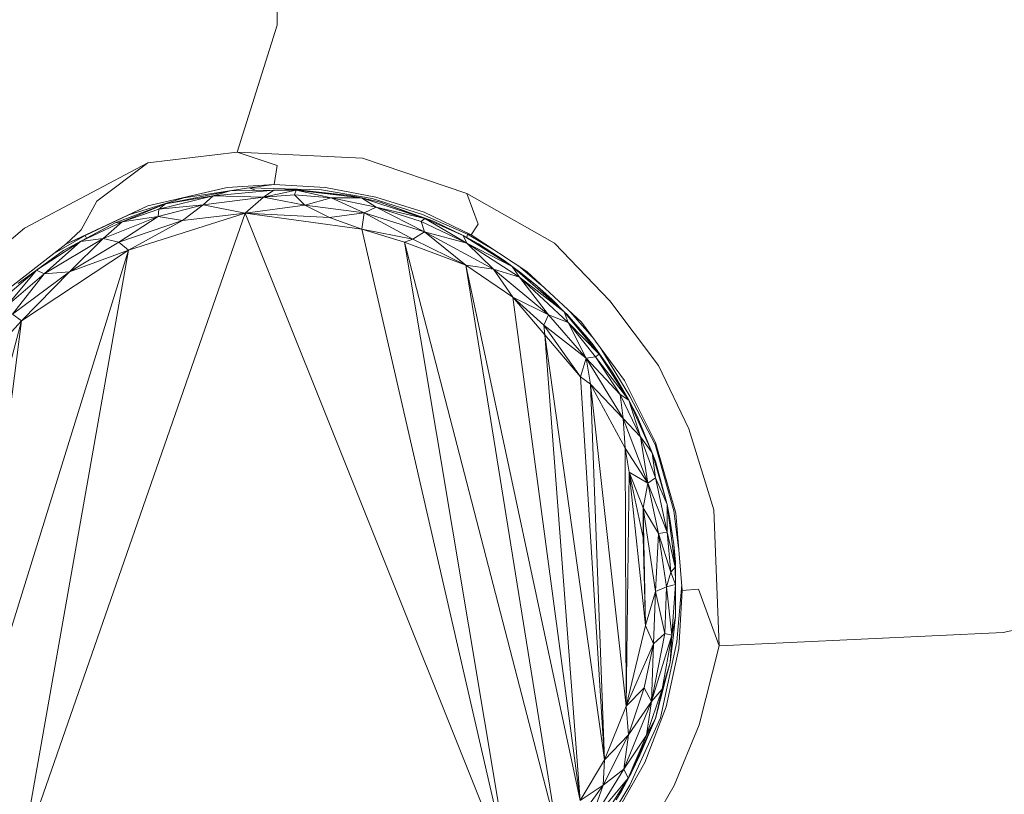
# Model space of a CAD drawing. Header units: millimetres. Extents: x -63554 to 200, y -19084 to 40052.
# Tile 118 of 120: x -50009 to -49911, y 35455 to 35532. Entities that reach past the tile are written whole.
import ezdxf

# ---------------------------------------------------------------- set-up
doc = ezdxf.new("R2010")
doc.units = ezdxf.units.MM
doc.header["$MEASUREMENT"] = 0
doc.layers.add('New_SA- santehnika', color=7, linetype='Continuous')
doc.layers.add('New_SA- santehnika_Pen_No__101', color=252, linetype='Continuous', lineweight=13)

# ---------------------------------------------------------------- blocks, each defined once
blk = doc.blocks.new('DURAVIT_234880-DuraSquare-sink(1)[276]_1', base_point=(-50100.303, 35768.561))
at = {"layer": 'New_SA- santehnika_Pen_No__101', "color": 252, "linetype": 'Continuous', "lineweight": 13}
for p, q in [((-49983.459, 35531.555), (-49983.451, 35542.947)), ((-49983.459, 35531.555), (-49983.451, 35542.947)), ((-49987.478, 35518.843), (-49983.459, 35531.555)), ((-49987.478, 35518.843), (-49983.459, 35531.555)), ((-49996.415, 35517.783), (-49987.478, 35518.843)), ((-49996.415, 35517.783), (-49987.478, 35518.843)), ((-49987.478, 35518.843), (-49983.476, 35517.515)), ((-49987.478, 35518.843), (-49974.942, 35518.232)), ((-49987.478, 35518.843), (-49983.476, 35517.515)), ((-49987.478, 35518.843), (-49974.942, 35518.232)), ((-50008.75, 35511.254), (-49996.415, 35517.783)), ((-50008.75, 35511.254), (-49996.415, 35517.783)), ((-50001.508, 35513.946), (-49996.415, 35517.783)), ((-50001.508, 35513.946), (-49996.415, 35517.783)), ((-49974.942, 35518.232), (-49964.481, 35514.715)), ((-49974.942, 35518.232), (-49964.481, 35514.715)), ((-49983.476, 35517.515), (-49983.758, 35515.609)), ((-49983.476, 35517.515), (-49983.758, 35515.609)), ((-49988.49, 35515.296), (-49996.404, 35513.488)), ((-49988.49, 35515.296), (-49996.404, 35513.488)), ((-49988.177, 35514.968), (-49994.631, 35513.673)), ((-49988.177, 35514.968), (-49994.631, 35513.673)), ((-49986.281, 35515.265), (-49992.814, 35514.27)), ((-49986.281, 35515.265), (-49992.814, 35514.27)), ((-49983.805, 35515.048), (-49989.864, 35514.472)), ((-49983.805, 35515.048), (-49989.864, 35514.472)), ((-49988.177, 35514.968), (-49989.864, 35514.472)), ((-49988.177, 35514.968), (-49989.864, 35514.472)), ((-49983.758, 35515.609), (-49988.49, 35515.296)), ((-49983.758, 35515.609), (-49988.49, 35515.296)), ((-49983.805, 35515.048), (-49988.177, 35514.968)), ((-49983.805, 35515.048), (-49988.177, 35514.968)), ((-49983.758, 35515.609), (-49986.281, 35515.265)), ((-49983.758, 35515.609), (-49986.281, 35515.265)), ((-49979.021, 35515.077), (-49986.281, 35515.265)), ((-49986.281, 35515.265), (-49985.587, 35515.021)), ((-49979.021, 35515.077), (-49986.281, 35515.265)), ((-49986.281, 35515.265), (-49985.587, 35515.021)), ((-49983.805, 35515.048), (-49984.846, 35514.343)), ((-49983.805, 35515.048), (-49984.846, 35514.343)), ((-49981.571, 35515.044), (-49984.846, 35514.343)), ((-49981.571, 35515.044), (-49984.846, 35514.343)), ((-49981.667, 35515.101), (-49983.805, 35515.048)), ((-49981.667, 35515.101), (-49983.805, 35515.048)), ((-49981.571, 35515.044), (-49983.805, 35515.048)), ((-49981.571, 35515.044), (-49983.805, 35515.048)), ((-49978.642, 35515.312), (-49983.758, 35515.609)), ((-49978.642, 35515.312), (-49983.758, 35515.609)), ((-49981.571, 35515.044), (-49981.73, 35514.59)), ((-49981.571, 35515.044), (-49981.73, 35514.59)), ((-49976.216, 35514.519), (-49981.667, 35515.101)), ((-49981.571, 35515.044), (-49981.667, 35515.101)), ((-49976.216, 35514.519), (-49981.667, 35515.101)), ((-49981.571, 35515.044), (-49981.667, 35515.101)), ((-49975.039, 35514.291), (-49981.571, 35515.044)), ((-49976.216, 35514.519), (-49981.571, 35515.044)), ((-49978.075, 35514.272), (-49981.571, 35515.044)), ((-49975.039, 35514.291), (-49981.571, 35515.044)), ((-49976.216, 35514.519), (-49981.571, 35515.044)), ((-49978.075, 35514.272), (-49981.571, 35515.044)), ((-49973.947, 35514.22), (-49979.021, 35515.077)), ((-49973.947, 35514.22), (-49979.021, 35515.077)), ((-49973.578, 35514.348), (-49978.642, 35515.312)), ((-49973.578, 35514.348), (-49978.642, 35515.312)), ((-49964.481, 35514.715), (-49955.719, 35509.726)), ((-49963.359, 35511.631), (-49964.481, 35514.715)), ((-49964.481, 35514.715), (-49955.719, 35509.726)), ((-49963.359, 35511.631), (-49964.481, 35514.715)), ((-50003.09, 35511.069), (-50001.508, 35513.946)), ((-50003.09, 35511.069), (-50001.508, 35513.946)), ((-49992.814, 35514.27), (-49998.33, 35512.578)), ((-49992.814, 35514.27), (-49998.33, 35512.578)), ((-49989.864, 35514.472), (-49995.307, 35513.136)), ((-49989.864, 35514.472), (-49995.307, 35513.136)), ((-49989.864, 35514.472), (-49994.631, 35513.673)), ((-49989.864, 35514.472), (-49994.631, 35513.673)), ((-49989.864, 35514.472), (-49990.861, 35513.592)), ((-49989.864, 35514.472), (-49990.861, 35513.592)), ((-49984.846, 35514.343), (-49990.861, 35513.592)), ((-49984.846, 35514.343), (-49990.861, 35513.592)), ((-49984.846, 35514.343), (-49989.864, 35514.472)), ((-49984.846, 35514.343), (-49989.864, 35514.472)), ((-49984.846, 35514.343), (-49986.659, 35512.745)), ((-49984.846, 35514.343), (-49986.659, 35512.745)), ((-49981.73, 35514.59), (-49984.846, 35514.343)), ((-49981.73, 35514.59), (-49984.846, 35514.343)), ((-49980.706, 35513.543), (-49984.846, 35514.343)), ((-49980.706, 35513.543), (-49984.846, 35514.343)), ((-49978.075, 35514.272), (-49981.73, 35514.59)), ((-49980.706, 35513.543), (-49981.73, 35514.59)), ((-49978.075, 35514.272), (-49981.73, 35514.59)), ((-49980.706, 35513.543), (-49981.73, 35514.59)), ((-49978.075, 35514.272), (-49980.706, 35513.543)), ((-49978.075, 35514.272), (-49980.706, 35513.543)), ((-49975.039, 35514.291), (-49978.075, 35514.272)), ((-49975.039, 35514.291), (-49978.075, 35514.272)), ((-49973.554, 35513.359), (-49978.075, 35514.272)), ((-49974.753, 35512.765), (-49978.075, 35514.272)), ((-49973.554, 35513.359), (-49978.075, 35514.272)), ((-49974.753, 35512.765), (-49978.075, 35514.272)), ((-49975.039, 35514.291), (-49976.216, 35514.519)), ((-49975.039, 35514.291), (-49976.216, 35514.519)), ((-49968.675, 35512.226), (-49975.039, 35514.291)), ((-49973.172, 35513.832), (-49975.039, 35514.291)), ((-49973.554, 35513.359), (-49975.039, 35514.291)), ((-49968.675, 35512.226), (-49975.039, 35514.291)), ((-49973.172, 35513.832), (-49975.039, 35514.291)), ((-49973.554, 35513.359), (-49975.039, 35514.291)), ((-49968.926, 35512.619), (-49973.947, 35514.22)), ((-49968.926, 35512.619), (-49973.947, 35514.22)), ((-49968.738, 35512.851), (-49973.578, 35514.348)), ((-49968.738, 35512.851), (-49973.578, 35514.348)), ((-49967.81, 35511.933), (-49973.172, 35513.832)), ((-49968.675, 35512.226), (-49973.172, 35513.832)), ((-49967.81, 35511.933), (-49973.172, 35513.832)), ((-49968.675, 35512.226), (-49973.172, 35513.832)), ((-49986.659, 35512.745), (-50009.095, 35448.248)), ((-49986.659, 35512.745), (-50009.095, 35448.248)), ((-49996.404, 35513.488), (-50004.632, 35509.655)), ((-49996.404, 35513.488), (-50004.632, 35509.655)), ((-50002.686, 35510.519), (-49996.404, 35513.488)), ((-50002.686, 35510.519), (-49996.404, 35513.488)), ((-49994.631, 35513.673), (-49999.695, 35511.777)), ((-49994.631, 35513.673), (-49999.695, 35511.777)), ((-49994.631, 35513.673), (-49998.987, 35511.88)), ((-49994.631, 35513.673), (-49998.987, 35511.88)), ((-49995.307, 35513.136), (-49998.987, 35511.88)), ((-49995.307, 35513.136), (-49998.987, 35511.88)), ((-49986.659, 35512.745), (-49998.352, 35509.045)), ((-49986.659, 35512.745), (-49998.352, 35509.045)), ((-49990.861, 35513.592), (-49995.38, 35512.419)), ((-49990.861, 35513.592), (-49995.38, 35512.419)), ((-49995.307, 35513.136), (-49995.38, 35512.419)), ((-49995.307, 35513.136), (-49995.38, 35512.419)), ((-49994.631, 35513.673), (-49995.307, 35513.136)), ((-49994.631, 35513.673), (-49995.307, 35513.136)), ((-49990.861, 35513.592), (-49995.307, 35513.136)), ((-49990.861, 35513.592), (-49995.307, 35513.136)), ((-49990.861, 35513.592), (-49992.96, 35512.01)), ((-49990.861, 35513.592), (-49992.96, 35512.01)), ((-49986.659, 35512.745), (-49992.96, 35512.01)), ((-49986.659, 35512.745), (-49992.96, 35512.01)), ((-49986.659, 35512.745), (-49990.861, 35513.592)), ((-49986.659, 35512.745), (-49990.861, 35513.592)), ((-49980.706, 35513.543), (-49986.659, 35512.745)), ((-49980.706, 35513.543), (-49986.659, 35512.745)), ((-49960.095, 35446.39), (-49986.659, 35512.745)), ((-49974.981, 35511.144), (-49986.659, 35512.745)), ((-49978.229, 35512.325), (-49986.659, 35512.745)), ((-49960.095, 35446.39), (-49986.659, 35512.745)), ((-49974.981, 35511.144), (-49986.659, 35512.745)), ((-49978.229, 35512.325), (-49986.659, 35512.745)), ((-49974.753, 35512.765), (-49980.706, 35513.543)), ((-49978.229, 35512.325), (-49980.706, 35513.543)), ((-49974.753, 35512.765), (-49980.706, 35513.543)), ((-49978.229, 35512.325), (-49980.706, 35513.543)), ((-49974.753, 35512.765), (-49978.229, 35512.325)), ((-49974.753, 35512.765), (-49978.229, 35512.325)), ((-49974.753, 35512.765), (-49974.981, 35511.144)), ((-49974.753, 35512.765), (-49974.981, 35511.144)), ((-49973.554, 35513.359), (-49974.753, 35512.765)), ((-49973.554, 35513.359), (-49974.753, 35512.765)), ((-49968.731, 35510.882), (-49974.753, 35512.765)), ((-49969.874, 35510.126), (-49974.753, 35512.765)), ((-49968.731, 35510.882), (-49974.753, 35512.765)), ((-49969.874, 35510.126), (-49974.753, 35512.765)), ((-49968.675, 35512.226), (-49973.554, 35513.359)), ((-49968.731, 35510.882), (-49973.554, 35513.359)), ((-49969.039, 35511.901), (-49973.554, 35513.359)), ((-49968.675, 35512.226), (-49973.554, 35513.359)), ((-49968.731, 35510.882), (-49973.554, 35513.359)), ((-49969.039, 35511.901), (-49973.554, 35513.359)), ((-49964.037, 35510.571), (-49968.738, 35512.851)), ((-49964.037, 35510.571), (-49968.738, 35512.851)), ((-49999.695, 35511.777), (-50004.842, 35509.02)), ((-49999.695, 35511.777), (-50004.842, 35509.02)), ((-49998.987, 35511.88), (-50003.142, 35509.907)), ((-49998.987, 35511.88), (-50003.142, 35509.907)), ((-49999.695, 35511.777), (-50003.142, 35509.907)), ((-49999.695, 35511.777), (-50003.142, 35509.907)), ((-49995.38, 35512.419), (-50000.897, 35510.216)), ((-49995.38, 35512.419), (-50000.897, 35510.216)), ((-49998.987, 35511.88), (-50000.897, 35510.216)), ((-49998.987, 35511.88), (-50000.897, 35510.216)), ((-49998.987, 35511.88), (-49999.695, 35511.777)), ((-49998.987, 35511.88), (-49999.695, 35511.777)), ((-49995.38, 35512.419), (-49999.328, 35509.854)), ((-49995.38, 35512.419), (-49999.328, 35509.854)), ((-49992.96, 35512.01), (-49999.328, 35509.854)), ((-49992.96, 35512.01), (-49999.328, 35509.854)), ((-49995.38, 35512.419), (-49998.987, 35511.88)), ((-49995.38, 35512.419), (-49998.987, 35511.88)), ((-49992.96, 35512.01), (-49998.352, 35509.045)), ((-49992.96, 35512.01), (-49998.352, 35509.045)), ((-49992.96, 35512.01), (-49995.38, 35512.419)), ((-49992.96, 35512.01), (-49995.38, 35512.419)), ((-49974.981, 35511.144), (-49978.229, 35512.325)), ((-49974.981, 35511.144), (-49978.229, 35512.325)), ((-49968.675, 35512.226), (-49969.039, 35511.901)), ((-49968.675, 35512.226), (-49969.039, 35511.901)), ((-49964.479, 35509.758), (-49969.039, 35511.901)), ((-49968.731, 35510.882), (-49969.039, 35511.901)), ((-49964.479, 35509.758), (-49969.039, 35511.901)), ((-49968.731, 35510.882), (-49969.039, 35511.901)), ((-49964.431, 35510.629), (-49968.926, 35512.619)), ((-49964.431, 35510.629), (-49968.926, 35512.619)), ((-49964.479, 35509.758), (-49968.675, 35512.226)), ((-49964.856, 35510.493), (-49968.675, 35512.226)), ((-49967.81, 35511.933), (-49968.675, 35512.226)), ((-49964.479, 35509.758), (-49968.675, 35512.226)), ((-49964.856, 35510.493), (-49968.675, 35512.226)), ((-49967.81, 35511.933), (-49968.675, 35512.226)), ((-49964.856, 35510.493), (-49967.81, 35511.933)), ((-49964.856, 35510.493), (-49967.81, 35511.933)), ((-50014.773, 35506.154), (-50008.75, 35511.254)), ((-50014.773, 35506.154), (-50008.75, 35511.254)), ((-50004.632, 35509.655), (-50003.09, 35511.069)), ((-50004.632, 35509.655), (-50003.09, 35511.069)), ((-49960.095, 35446.39), (-49974.981, 35511.144)), ((-49969.874, 35510.126), (-49974.981, 35511.144)), ((-49970.736, 35509.831), (-49974.981, 35511.144)), ((-49960.095, 35446.39), (-49974.981, 35511.144)), ((-49969.874, 35510.126), (-49974.981, 35511.144)), ((-49970.736, 35509.831), (-49974.981, 35511.144)), ((-49968.731, 35510.882), (-49969.874, 35510.126)), ((-49968.731, 35510.882), (-49969.874, 35510.126)), ((-49961.811, 35507.142), (-49968.731, 35510.882)), ((-49964.479, 35509.758), (-49968.731, 35510.882)), ((-49964.588, 35507.527), (-49968.731, 35510.882)), ((-49961.811, 35507.142), (-49968.731, 35510.882)), ((-49964.479, 35509.758), (-49968.731, 35510.882)), ((-49964.588, 35507.527), (-49968.731, 35510.882)), ((-49964.037, 35510.571), (-49963.359, 35511.631)), ((-49964.037, 35510.571), (-49963.359, 35511.631)), ((-50003.142, 35509.907), (-50007.571, 35507.037)), ((-50003.142, 35509.907), (-50007.571, 35507.037)), ((-50000.897, 35510.216), (-50006.784, 35506.679)), ((-50000.897, 35510.216), (-50006.784, 35506.679)), ((-50003.142, 35509.907), (-50006.784, 35506.679)), ((-50003.142, 35509.907), (-50006.784, 35506.679)), ((-50002.686, 35510.519), (-50005.982, 35508.603)), ((-50002.686, 35510.519), (-50005.982, 35508.603)), ((-50003.142, 35509.907), (-50004.842, 35509.02)), ((-50003.142, 35509.907), (-50004.842, 35509.02)), ((-50004.632, 35509.655), (-50002.686, 35510.519)), ((-50004.632, 35509.655), (-50002.686, 35510.519)), ((-50000.897, 35510.216), (-50004.257, 35506.877)), ((-50000.897, 35510.216), (-50004.257, 35506.877)), ((-49999.328, 35509.854), (-50004.257, 35506.877)), ((-49999.328, 35509.854), (-50004.257, 35506.877)), ((-50000.897, 35510.216), (-50003.142, 35509.907)), ((-50000.897, 35510.216), (-50003.142, 35509.907)), ((-50002.686, 35510.519), (-50002.568, 35510.238)), ((-50002.686, 35510.519), (-50002.568, 35510.238)), ((-49999.328, 35509.854), (-50000.897, 35510.216)), ((-49999.328, 35509.854), (-50000.897, 35510.216)), ((-49998.352, 35509.045), (-49999.328, 35509.854)), ((-49998.352, 35509.045), (-49999.328, 35509.854)), ((-49969.874, 35510.126), (-49970.736, 35509.831)), ((-49969.874, 35510.126), (-49970.736, 35509.831)), ((-49955.465, 35450.971), (-49970.736, 35509.831)), ((-49960.095, 35446.39), (-49970.736, 35509.831)), ((-49964.588, 35507.527), (-49970.736, 35509.831)), ((-49955.465, 35450.971), (-49970.736, 35509.831)), ((-49960.095, 35446.39), (-49970.736, 35509.831)), ((-49964.588, 35507.527), (-49970.736, 35509.831)), ((-49964.588, 35507.527), (-49969.874, 35510.126)), ((-49964.588, 35507.527), (-49969.874, 35510.126)), ((-49959.958, 35507.414), (-49964.856, 35510.493)), ((-49963.323, 35509.662), (-49964.856, 35510.493)), ((-49964.479, 35509.758), (-49964.856, 35510.493)), ((-49959.958, 35507.414), (-49964.856, 35510.493)), ((-49963.323, 35509.662), (-49964.856, 35510.493)), ((-49964.479, 35509.758), (-49964.856, 35510.493)), ((-49964.485, 35510.292), (-49964.431, 35510.629)), ((-49964.485, 35510.292), (-49964.431, 35510.629)), ((-49964.037, 35510.571), (-49964.431, 35510.629)), ((-49961.608, 35508.97), (-49964.431, 35510.629)), ((-49964.037, 35510.571), (-49964.431, 35510.629)), ((-49961.608, 35508.97), (-49964.431, 35510.629)), ((-49958.475, 35506.904), (-49964.037, 35510.571)), ((-49958.475, 35506.904), (-49964.037, 35510.571)), ((-49998.352, 35509.045), (-50015.024, 35455.367)), ((-49998.352, 35509.045), (-50015.024, 35455.367)), ((-50004.632, 35509.655), (-50012.059, 35503.867)), ((-50004.632, 35509.655), (-50012.059, 35503.867)), ((-49998.352, 35509.045), (-50009.095, 35448.248)), ((-49998.352, 35509.045), (-50009.095, 35448.248)), ((-49998.352, 35509.045), (-50009.072, 35501.962)), ((-49998.352, 35509.045), (-50009.072, 35501.962)), ((-50004.842, 35509.02), (-50007.571, 35507.037)), ((-50004.842, 35509.02), (-50007.571, 35507.037)), ((-49998.352, 35509.045), (-50004.257, 35506.877)), ((-49998.352, 35509.045), (-50004.257, 35506.877)), ((-49959.194, 35506.323), (-49964.479, 35509.758)), ((-49959.958, 35507.414), (-49964.479, 35509.758)), ((-49961.811, 35507.142), (-49964.479, 35509.758)), ((-49959.194, 35506.323), (-49964.479, 35509.758)), ((-49959.958, 35507.414), (-49964.479, 35509.758)), ((-49961.811, 35507.142), (-49964.479, 35509.758)), ((-49959.958, 35507.414), (-49963.323, 35509.662)), ((-49960.734, 35507.997), (-49963.323, 35509.662)), ((-49959.958, 35507.414), (-49963.323, 35509.662)), ((-49960.734, 35507.997), (-49963.323, 35509.662)), ((-49955.719, 35509.726), (-49950.183, 35503.963)), ((-49955.719, 35509.726), (-49950.183, 35503.963)), ((-49959.078, 35506.786), (-49960.734, 35507.997)), ((-49959.958, 35507.414), (-49960.734, 35507.997)), ((-49959.078, 35506.786), (-49960.734, 35507.997)), ((-49959.958, 35507.414), (-49960.734, 35507.997)), ((-50007.571, 35507.037), (-50011.088, 35504.045)), ((-50007.571, 35507.037), (-50011.088, 35504.045)), ((-50007.571, 35507.037), (-50010.522, 35503.479)), ((-50007.571, 35507.037), (-50010.522, 35503.479)), ((-50004.257, 35506.877), (-50009.975, 35502.625)), ((-50004.257, 35506.877), (-50009.975, 35502.625)), ((-50007.571, 35507.037), (-50009.389, 35505.706)), ((-50007.571, 35507.037), (-50009.389, 35505.706)), ((-50004.257, 35506.877), (-50009.072, 35501.962)), ((-50004.257, 35506.877), (-50009.072, 35501.962)), ((-50006.784, 35506.679), (-50007.571, 35507.037)), ((-50006.784, 35506.679), (-50007.571, 35507.037)), ((-50004.257, 35506.877), (-50006.784, 35506.679)), ((-50004.257, 35506.877), (-50006.784, 35506.679)), ((-49953.128, 35453.96), (-49964.588, 35507.527)), ((-49955.465, 35450.971), (-49964.588, 35507.527)), ((-49959.871, 35504.329), (-49964.588, 35507.527)), ((-49961.811, 35507.142), (-49964.588, 35507.527)), ((-49953.128, 35453.96), (-49964.588, 35507.527)), ((-49955.465, 35450.971), (-49964.588, 35507.527)), ((-49959.871, 35504.329), (-49964.588, 35507.527)), ((-49961.811, 35507.142), (-49964.588, 35507.527)), ((-49956.306, 35502.559), (-49961.811, 35507.142)), ((-49959.194, 35506.323), (-49961.811, 35507.142)), ((-49959.871, 35504.329), (-49961.811, 35507.142)), ((-49956.306, 35502.559), (-49961.811, 35507.142)), ((-49959.194, 35506.323), (-49961.811, 35507.142)), ((-49959.871, 35504.329), (-49961.811, 35507.142)), ((-49954.728, 35502.877), (-49959.958, 35507.414)), ((-49957.469, 35505.476), (-49959.958, 35507.414)), ((-49959.078, 35506.786), (-49959.958, 35507.414)), ((-49959.194, 35506.323), (-49959.958, 35507.414)), ((-49954.728, 35502.877), (-49959.958, 35507.414)), ((-49957.469, 35505.476), (-49959.958, 35507.414)), ((-49959.078, 35506.786), (-49959.958, 35507.414)), ((-49959.194, 35506.323), (-49959.958, 35507.414)), ((-49957.061, 35505.588), (-49959.317, 35507.46)), ((-49957.061, 35505.588), (-49959.317, 35507.46)), ((-49958.475, 35506.904), (-49953.018, 35501.822)), ((-49958.475, 35506.904), (-49953.018, 35501.822)), ((-50006.784, 35506.679), (-50010.522, 35503.479)), ((-50006.784, 35506.679), (-50010.522, 35503.479)), ((-50006.784, 35506.679), (-50009.975, 35502.625)), ((-50006.784, 35506.679), (-50009.975, 35502.625)), ((-49954.353, 35501.789), (-49959.194, 35506.323)), ((-49954.728, 35502.877), (-49959.194, 35506.323)), ((-49956.306, 35502.559), (-49959.194, 35506.323)), ((-49954.353, 35501.789), (-49959.194, 35506.323)), ((-49954.728, 35502.877), (-49959.194, 35506.323)), ((-49956.306, 35502.559), (-49959.194, 35506.323)), ((-49957.469, 35505.476), (-49959.078, 35506.786)), ((-49957.469, 35505.476), (-49959.078, 35506.786)), ((-49954.728, 35502.877), (-49957.469, 35505.476)), ((-49955.939, 35504.091), (-49957.469, 35505.476)), ((-49954.728, 35502.877), (-49957.469, 35505.476)), ((-49955.939, 35504.091), (-49957.469, 35505.476)), ((-49953.128, 35453.96), (-49959.871, 35504.329)), ((-49956.306, 35502.559), (-49959.871, 35504.329)), ((-49956.68, 35500.558), (-49959.871, 35504.329)), ((-49956.77, 35501.532), (-49959.871, 35504.329)), ((-49953.128, 35453.96), (-49959.871, 35504.329)), ((-49956.306, 35502.559), (-49959.871, 35504.329)), ((-49956.68, 35500.558), (-49959.871, 35504.329)), ((-49956.77, 35501.532), (-49959.871, 35504.329)), ((-49954.728, 35502.877), (-49955.939, 35504.091)), ((-49954.728, 35502.877), (-49955.939, 35504.091)), ((-49950.183, 35503.963), (-49945.307, 35497.497)), ((-49950.183, 35503.963), (-49945.307, 35497.497)), ((-49951.24, 35498.622), (-49954.728, 35502.877)), ((-49951.822, 35499.579), (-49954.728, 35502.877)), ((-49952.441, 35500.306), (-49954.728, 35502.877)), ((-49953.797, 35501.859), (-49954.728, 35502.877)), ((-49954.353, 35501.789), (-49954.728, 35502.877)), ((-49954.449, 35502.601), (-49954.728, 35502.877)), ((-49951.24, 35498.622), (-49954.728, 35502.877)), ((-49951.822, 35499.579), (-49954.728, 35502.877)), ((-49952.441, 35500.306), (-49954.728, 35502.877)), ((-49953.797, 35501.859), (-49954.728, 35502.877)), ((-49954.353, 35501.789), (-49954.728, 35502.877)), ((-49954.449, 35502.601), (-49954.728, 35502.877)), ((-49951.942, 35500.374), (-49954.142, 35502.869)), ((-49951.942, 35500.374), (-49954.142, 35502.869)), ((-50009.072, 35501.962), (-50019.081, 35464.139)), ((-50009.072, 35501.962), (-50019.081, 35464.139)), ((-50009.072, 35501.962), (-50015.024, 35455.367)), ((-50009.072, 35501.962), (-50015.024, 35455.367)), ((-50009.072, 35501.962), (-50014.127, 35496.428)), ((-50009.072, 35501.962), (-50014.127, 35496.428)), ((-50009.072, 35501.962), (-50009.975, 35502.625)), ((-50009.072, 35501.962), (-50009.975, 35502.625)), ((-49956.306, 35502.559), (-49956.77, 35501.532)), ((-49956.306, 35502.559), (-49956.77, 35501.532)), ((-49952.534, 35498.241), (-49956.306, 35502.559)), ((-49954.353, 35501.789), (-49956.306, 35502.559)), ((-49952.534, 35498.241), (-49956.306, 35502.559)), ((-49954.353, 35501.789), (-49956.306, 35502.559)), ((-49953.797, 35501.859), (-49954.449, 35502.601)), ((-49953.797, 35501.859), (-49954.449, 35502.601)), ((-49952.534, 35498.241), (-49956.77, 35501.532)), ((-49953.107, 35496.354), (-49956.77, 35501.532)), ((-49956.68, 35500.558), (-49956.77, 35501.532)), ((-49952.534, 35498.241), (-49956.77, 35501.532)), ((-49953.107, 35496.354), (-49956.77, 35501.532)), ((-49956.68, 35500.558), (-49956.77, 35501.532)), ((-49951.24, 35498.622), (-49954.353, 35501.789)), ((-49951.596, 35498.363), (-49954.353, 35501.789)), ((-49952.534, 35498.241), (-49954.353, 35501.789)), ((-49951.24, 35498.622), (-49954.353, 35501.789)), ((-49951.596, 35498.363), (-49954.353, 35501.789)), ((-49952.534, 35498.241), (-49954.353, 35501.789)), ((-49952.441, 35500.306), (-49953.797, 35501.859)), ((-49952.441, 35500.306), (-49953.797, 35501.859)), ((-49948.701, 35496.011), (-49953.018, 35501.822)), ((-49948.701, 35496.011), (-49953.018, 35501.822)), ((-49950.704, 35458.037), (-49956.68, 35500.558)), ((-49953.128, 35453.96), (-49956.68, 35500.558)), ((-49953.107, 35496.354), (-49956.68, 35500.558)), ((-49950.704, 35458.037), (-49956.68, 35500.558)), ((-49953.128, 35453.96), (-49956.68, 35500.558)), ((-49953.107, 35496.354), (-49956.68, 35500.558)), ((-49951.822, 35499.579), (-49952.441, 35500.306)), ((-49951.822, 35499.579), (-49952.441, 35500.306)), ((-49951.199, 35498.651), (-49951.822, 35499.579)), ((-49951.24, 35498.622), (-49951.822, 35499.579)), ((-49951.199, 35498.651), (-49951.822, 35499.579)), ((-49951.24, 35498.622), (-49951.822, 35499.579)), ((-49948.15, 35494.421), (-49951.075, 35499.207)), ((-49948.15, 35494.421), (-49951.075, 35499.207)), ((-49952.534, 35498.241), (-49953.107, 35496.354)), ((-49952.534, 35498.241), (-49953.107, 35496.354)), ((-49951.596, 35498.363), (-49952.534, 35498.241)), ((-49951.596, 35498.363), (-49952.534, 35498.241)), ((-49948.839, 35492.194), (-49952.534, 35498.241)), ((-49949.14, 35494.589), (-49952.534, 35498.241)), ((-49952.091, 35495.637), (-49952.534, 35498.241)), ((-49948.839, 35492.194), (-49952.534, 35498.241)), ((-49949.14, 35494.589), (-49952.534, 35498.241)), ((-49952.091, 35495.637), (-49952.534, 35498.241)), ((-49951.24, 35498.622), (-49951.596, 35498.363)), ((-49951.24, 35498.622), (-49951.596, 35498.363)), ((-49948.266, 35494.045), (-49951.596, 35498.363)), ((-49949.14, 35494.589), (-49951.596, 35498.363)), ((-49948.266, 35494.045), (-49951.596, 35498.363)), ((-49949.14, 35494.589), (-49951.596, 35498.363)), ((-49951.199, 35498.651), (-49951.24, 35498.622)), ((-49951.199, 35498.651), (-49951.24, 35498.622)), ((-49948.266, 35494.045), (-49951.24, 35498.622)), ((-49950.014, 35496.972), (-49951.24, 35498.622)), ((-49948.266, 35494.045), (-49951.24, 35498.622)), ((-49950.014, 35496.972), (-49951.24, 35498.622)), ((-49950.014, 35496.972), (-49951.199, 35498.651)), ((-49950.014, 35496.972), (-49951.199, 35498.651)), ((-49948.266, 35494.045), (-49950.014, 35496.972)), ((-49949.472, 35496.099), (-49950.014, 35496.972)), ((-49948.266, 35494.045), (-49950.014, 35496.972)), ((-49949.472, 35496.099), (-49950.014, 35496.972)), ((-49945.307, 35497.497), (-49942.246, 35491.154)), ((-49945.307, 35497.497), (-49942.246, 35491.154)), ((-49950.704, 35458.037), (-49953.107, 35496.354)), ((-49952.091, 35495.637), (-49953.107, 35496.354)), ((-49950.704, 35458.037), (-49953.107, 35496.354)), ((-49952.091, 35495.637), (-49953.107, 35496.354)), ((-49948.266, 35494.045), (-49949.472, 35496.099)), ((-49948.266, 35494.045), (-49949.472, 35496.099)), ((-49945.597, 35489.807), (-49948.701, 35496.011)), ((-49945.597, 35489.807), (-49948.701, 35496.011)), ((-49948.546, 35463.422), (-49952.091, 35495.637)), ((-49948.624, 35489.22), (-49952.091, 35495.637)), ((-49948.839, 35492.194), (-49952.091, 35495.637)), ((-49950.704, 35458.037), (-49952.091, 35495.637)), ((-49948.546, 35463.422), (-49952.091, 35495.637)), ((-49948.624, 35489.22), (-49952.091, 35495.637)), ((-49948.839, 35492.194), (-49952.091, 35495.637)), ((-49950.704, 35458.037), (-49952.091, 35495.637)), ((-49947.084, 35490.358), (-49949.14, 35494.589)), ((-49948.266, 35494.045), (-49949.14, 35494.589)), ((-49948.839, 35492.194), (-49949.14, 35494.589)), ((-49947.084, 35490.358), (-49949.14, 35494.589)), ((-49948.266, 35494.045), (-49949.14, 35494.589)), ((-49948.839, 35492.194), (-49949.14, 35494.589)), ((-49945.934, 35488.765), (-49948.266, 35494.045)), ((-49947.084, 35490.358), (-49948.266, 35494.045)), ((-49947.459, 35492.507), (-49948.266, 35494.045)), ((-49945.934, 35488.765), (-49948.266, 35494.045)), ((-49947.084, 35490.358), (-49948.266, 35494.045)), ((-49947.459, 35492.507), (-49948.266, 35494.045)), ((-49945.615, 35489.578), (-49948.15, 35494.421)), ((-49945.615, 35489.578), (-49948.15, 35494.421)), ((-49946.353, 35485.723), (-49948.839, 35492.194)), ((-49947.084, 35490.358), (-49948.839, 35492.194)), ((-49948.624, 35489.22), (-49948.839, 35492.194)), ((-49946.353, 35485.723), (-49948.839, 35492.194)), ((-49947.084, 35490.358), (-49948.839, 35492.194)), ((-49948.624, 35489.22), (-49948.839, 35492.194)), ((-49945.934, 35488.765), (-49947.459, 35492.507)), ((-49947.089, 35491.632), (-49947.459, 35492.507)), ((-49945.934, 35488.765), (-49947.459, 35492.507)), ((-49947.089, 35491.632), (-49947.459, 35492.507)), ((-49945.589, 35487.942), (-49947.089, 35491.632)), ((-49945.934, 35488.765), (-49947.089, 35491.632)), ((-49945.589, 35487.942), (-49947.089, 35491.632)), ((-49945.934, 35488.765), (-49947.089, 35491.632)), ((-49942.246, 35491.154), (-49939.767, 35483.051)), ((-49942.246, 35491.154), (-49939.767, 35483.051)), ((-49945.609, 35486.251), (-49947.084, 35490.358)), ((-49945.934, 35488.765), (-49947.084, 35490.358)), ((-49946.353, 35485.723), (-49947.084, 35490.358)), ((-49945.609, 35486.251), (-49947.084, 35490.358)), ((-49945.934, 35488.765), (-49947.084, 35490.358)), ((-49946.353, 35485.723), (-49947.084, 35490.358)), ((-49946.353, 35485.723), (-49948.624, 35489.22)), ((-49948.229, 35486.841), (-49948.624, 35489.22)), ((-49948.546, 35463.422), (-49948.624, 35489.22)), ((-49946.353, 35485.723), (-49948.624, 35489.22)), ((-49948.229, 35486.841), (-49948.624, 35489.22)), ((-49948.546, 35463.422), (-49948.624, 35489.22)), ((-49943.746, 35482.966), (-49945.615, 35489.578)), ((-49943.746, 35482.966), (-49945.615, 35489.578)), ((-49943.572, 35482.72), (-49945.597, 35489.807)), ((-49943.572, 35482.72), (-49945.597, 35489.807)), ((-49944.415, 35483.596), (-49945.934, 35488.765)), ((-49945.589, 35487.942), (-49945.934, 35488.765)), ((-49945.609, 35486.251), (-49945.934, 35488.765)), ((-49944.415, 35483.596), (-49945.934, 35488.765)), ((-49945.589, 35487.942), (-49945.934, 35488.765)), ((-49945.609, 35486.251), (-49945.934, 35488.765)), ((-49944.415, 35483.596), (-49945.589, 35487.942)), ((-49944.415, 35483.596), (-49945.589, 35487.942)), ((-49948.229, 35486.841), (-49948.546, 35463.422)), ((-49948.229, 35486.841), (-49948.546, 35463.422)), ((-49946.353, 35485.723), (-49948.229, 35486.841)), ((-49946.61, 35471.47), (-49948.229, 35486.841)), ((-49946.838, 35480.278), (-49948.229, 35486.841)), ((-49946.847, 35483.258), (-49948.229, 35486.841)), ((-49946.353, 35485.723), (-49948.229, 35486.841)), ((-49946.61, 35471.47), (-49948.229, 35486.841)), ((-49946.838, 35480.278), (-49948.229, 35486.841)), ((-49946.847, 35483.258), (-49948.229, 35486.841)), ((-49945.609, 35486.251), (-49946.353, 35485.723)), ((-49945.609, 35486.251), (-49946.353, 35485.723)), ((-49944.415, 35483.596), (-49945.609, 35486.251)), ((-49944.424, 35480.836), (-49945.609, 35486.251)), ((-49944.415, 35483.596), (-49945.609, 35486.251)), ((-49944.424, 35480.836), (-49945.609, 35486.251)), ((-49946.353, 35485.723), (-49946.847, 35483.258)), ((-49946.353, 35485.723), (-49946.847, 35483.258)), ((-49944.424, 35480.836), (-49946.353, 35485.723)), ((-49945.293, 35480.689), (-49946.353, 35485.723)), ((-49944.424, 35480.836), (-49946.353, 35485.723)), ((-49945.293, 35480.689), (-49946.353, 35485.723)), ((-49945.293, 35480.689), (-49946.847, 35483.258)), ((-49945.58, 35474.882), (-49946.847, 35483.258)), ((-49946.61, 35471.47), (-49946.847, 35483.258)), ((-49946.838, 35480.278), (-49946.847, 35483.258)), ((-49945.293, 35480.689), (-49946.847, 35483.258)), ((-49945.58, 35474.882), (-49946.847, 35483.258)), ((-49946.61, 35471.47), (-49946.847, 35483.258)), ((-49946.838, 35480.278), (-49946.847, 35483.258)), ((-49944.415, 35483.596), (-49944.424, 35480.836)), ((-49944.415, 35483.596), (-49944.424, 35480.836)), ((-49943.632, 35477.33), (-49944.415, 35483.596)), ((-49943.776, 35479.587), (-49944.415, 35483.596)), ((-49944.181, 35482.342), (-49944.415, 35483.596)), ((-49943.632, 35477.33), (-49944.415, 35483.596)), ((-49943.776, 35479.587), (-49944.415, 35483.596)), ((-49944.181, 35482.342), (-49944.415, 35483.596)), ((-49943.776, 35479.587), (-49944.181, 35482.342)), ((-49943.776, 35479.587), (-49944.181, 35482.342)), ((-49943.279, 35479.208), (-49943.746, 35482.966)), ((-49943.279, 35479.208), (-49943.746, 35482.966)), ((-49943.572, 35482.72), (-49942.927, 35474.991)), ((-49943.572, 35482.72), (-49942.927, 35474.991)), ((-49939.767, 35483.051), (-49939.208, 35469.453)), ((-49939.767, 35483.051), (-49939.208, 35469.453)), ((-49946.61, 35471.47), (-49946.838, 35480.278)), ((-49946.61, 35471.47), (-49946.838, 35480.278)), ((-49945.293, 35480.689), (-49945.58, 35474.882)), ((-49945.293, 35480.689), (-49945.58, 35474.882)), ((-49944.424, 35480.836), (-49945.293, 35480.689)), ((-49944.424, 35480.836), (-49945.293, 35480.689)), ((-49944.072, 35476.822), (-49945.293, 35480.689)), ((-49944.496, 35475.345), (-49945.293, 35480.689)), ((-49944.072, 35476.822), (-49945.293, 35480.689)), ((-49944.496, 35475.345), (-49945.293, 35480.689)), ((-49943.632, 35477.33), (-49944.424, 35480.836)), ((-49944.072, 35476.822), (-49944.424, 35480.836)), ((-49943.632, 35477.33), (-49944.424, 35480.836)), ((-49944.072, 35476.822), (-49944.424, 35480.836)), ((-49943.603, 35477.832), (-49943.776, 35479.587)), ((-49943.632, 35477.33), (-49943.776, 35479.587)), ((-49943.603, 35477.832), (-49943.776, 35479.587)), ((-49943.632, 35477.33), (-49943.776, 35479.587)), ((-49943.632, 35477.33), (-49944.072, 35476.822)), ((-49943.632, 35477.33), (-49944.072, 35476.822)), ((-49943.603, 35477.832), (-49943.632, 35477.33)), ((-49943.603, 35477.832), (-49943.632, 35477.33)), ((-49943.587, 35475.586), (-49943.632, 35477.33)), ((-49943.587, 35475.586), (-49943.632, 35477.33)), ((-49943.587, 35475.586), (-49943.603, 35477.832)), ((-49943.587, 35475.586), (-49943.603, 35477.832)), ((-49944.072, 35476.822), (-49944.496, 35475.345)), ((-49944.072, 35476.822), (-49944.496, 35475.345)), ((-49943.587, 35475.586), (-49944.072, 35476.822)), ((-49943.587, 35475.586), (-49944.072, 35476.822)), ((-49944.496, 35475.345), (-49945.58, 35474.882)), ((-49944.496, 35475.345), (-49945.58, 35474.882)), ((-49944.496, 35475.345), (-49944.674, 35470.691)), ((-49944.496, 35475.345), (-49944.674, 35470.691)), ((-49943.587, 35475.586), (-49944.496, 35475.345)), ((-49943.587, 35475.586), (-49944.496, 35475.345)), ((-49943.946, 35470.518), (-49944.496, 35475.345)), ((-49943.946, 35470.518), (-49944.496, 35475.345)), ((-49943.587, 35475.586), (-49943.946, 35470.518)), ((-49943.587, 35475.586), (-49943.946, 35470.518)), ((-49943.587, 35475.586), (-49943.598, 35472.374)), ((-49943.587, 35475.586), (-49943.598, 35472.374)), ((-49943.474, 35469.854), (-49942.977, 35475.588)), ((-49943.474, 35469.854), (-49942.977, 35475.588)), ((-49945.58, 35474.882), (-49946.61, 35471.47)), ((-49945.58, 35474.882), (-49946.61, 35471.47)), ((-49945.58, 35474.882), (-49945.789, 35469.655)), ((-49945.58, 35474.882), (-49945.789, 35469.655)), ((-49944.674, 35470.691), (-49945.58, 35474.882)), ((-49944.674, 35470.691), (-49945.58, 35474.882)), ((-49943.246, 35469.178), (-49942.927, 35474.991)), ((-49943.246, 35469.178), (-49942.927, 35474.991)), ((-49942.927, 35474.991), (-49941.276, 35475.113)), ((-49942.927, 35474.991), (-49941.276, 35475.113)), ((-49941.276, 35475.113), (-49939.208, 35469.453)), ((-49941.276, 35475.113), (-49939.208, 35469.453)), ((-49910.788, 35470.794), (-49891.486, 35474.947)), ((-49910.788, 35470.794), (-49891.486, 35474.947)), ((-49943.598, 35472.374), (-49943.946, 35470.518)), ((-49943.598, 35472.374), (-49943.946, 35470.518)), ((-49943.598, 35472.374), (-49943.805, 35470.551)), ((-49943.598, 35472.374), (-49943.805, 35470.551)), ((-49946.61, 35471.47), (-49948.546, 35463.422)), ((-49946.61, 35471.47), (-49948.546, 35463.422)), ((-49945.789, 35469.655), (-49946.61, 35471.47)), ((-49945.789, 35469.655), (-49946.61, 35471.47)), ((-49944.674, 35470.691), (-49946.007, 35463.882)), ((-49944.674, 35470.691), (-49946.007, 35463.882)), ((-49943.946, 35470.518), (-49946.007, 35463.882)), ((-49943.946, 35470.518), (-49946.007, 35463.882)), ((-49944.674, 35470.691), (-49945.789, 35469.655)), ((-49944.674, 35470.691), (-49945.789, 35469.655)), ((-49943.946, 35470.518), (-49944.939, 35465.106)), ((-49943.946, 35470.518), (-49944.939, 35465.106)), ((-49943.946, 35470.518), (-49944.674, 35470.691)), ((-49943.946, 35470.518), (-49944.674, 35470.691)), ((-49943.805, 35470.551), (-49944.136, 35467.779)), ((-49943.805, 35470.551), (-49944.136, 35467.779)), ((-49943.946, 35470.518), (-49944.136, 35467.779)), ((-49943.946, 35470.518), (-49944.136, 35467.779)), ((-49943.805, 35470.551), (-49943.946, 35470.518)), ((-49943.805, 35470.551), (-49943.946, 35470.518)), ((-49939.208, 35469.453), (-49910.788, 35470.794)), ((-49939.208, 35469.453), (-49910.788, 35470.794)), ((-49945.789, 35469.655), (-49948.546, 35463.422)), ((-49945.789, 35469.655), (-49948.546, 35463.422)), ((-49945.789, 35469.655), (-49946.733, 35465.238)), ((-49945.789, 35469.655), (-49946.733, 35465.238)), ((-49945.789, 35469.655), (-49946.007, 35463.882)), ((-49945.789, 35469.655), (-49946.007, 35463.882)), ((-49945.104, 35462.248), (-49943.474, 35469.854)), ((-49945.104, 35462.248), (-49943.474, 35469.854)), ((-49939.208, 35469.453), (-49941.219, 35461.558)), ((-49939.208, 35469.453), (-49941.219, 35461.558)), ((-49944.54, 35463.352), (-49943.246, 35469.178)), ((-49944.54, 35463.352), (-49943.246, 35469.178)), ((-49944.136, 35467.779), (-49944.939, 35465.106)), ((-49944.136, 35467.779), (-49944.939, 35465.106)), ((-49944.136, 35467.779), (-49944.616, 35465.92)), ((-49944.136, 35467.779), (-49944.616, 35465.92)), ((-49944.616, 35465.92), (-49945.583, 35462.16)), ((-49944.616, 35465.92), (-49945.583, 35462.16)), ((-49944.616, 35465.92), (-49944.939, 35465.106)), ((-49944.616, 35465.92), (-49944.939, 35465.106)), ((-49946.733, 35465.238), (-49948.546, 35463.422)), ((-49946.733, 35465.238), (-49948.546, 35463.422)), ((-49946.733, 35465.238), (-49948.299, 35460.535)), ((-49946.733, 35465.238), (-49948.299, 35460.535)), ((-49946.007, 35463.882), (-49946.733, 35465.238)), ((-49946.007, 35463.882), (-49946.733, 35465.238)), ((-49944.939, 35465.106), (-49946.499, 35460.509)), ((-49944.939, 35465.106), (-49946.499, 35460.509)), ((-49944.939, 35465.106), (-49946.007, 35463.882)), ((-49944.939, 35465.106), (-49946.007, 35463.882)), ((-49944.939, 35465.106), (-49945.583, 35462.16)), ((-49944.939, 35465.106), (-49945.583, 35462.16)), ((-49946.007, 35463.882), (-49948.774, 35457.101)), ((-49946.007, 35463.882), (-49948.774, 35457.101)), ((-49946.007, 35463.882), (-49948.299, 35460.535)), ((-49946.007, 35463.882), (-49948.299, 35460.535)), ((-49946.007, 35463.882), (-49946.499, 35460.509)), ((-49946.007, 35463.882), (-49946.499, 35460.509)), ((-49948.546, 35463.422), (-49950.704, 35458.037)), ((-49948.546, 35463.422), (-49950.704, 35458.037)), ((-49948.299, 35460.535), (-49948.546, 35463.422)), ((-49948.299, 35460.535), (-49948.546, 35463.422)), ((-49946.656, 35457.767), (-49944.54, 35463.352)), ((-49946.656, 35457.767), (-49944.54, 35463.352)), ((-49945.583, 35462.16), (-49948.349, 35456.21)), ((-49945.583, 35462.16), (-49948.349, 35456.21)), ((-49948.169, 35455.505), (-49945.104, 35462.248)), ((-49948.169, 35455.505), (-49945.104, 35462.248)), ((-49945.583, 35462.16), (-49947.149, 35458.501)), ((-49945.583, 35462.16), (-49947.149, 35458.501)), ((-49945.583, 35462.16), (-49946.499, 35460.509)), ((-49945.583, 35462.16), (-49946.499, 35460.509)), ((-49941.219, 35461.558), (-49943.727, 35455.455)), ((-49941.219, 35461.558), (-49943.727, 35455.455)), ((-49948.299, 35460.535), (-49950.844, 35455.506)), ((-49948.299, 35460.535), (-49950.844, 35455.506)), ((-49948.299, 35460.535), (-49950.704, 35458.037)), ((-49948.299, 35460.535), (-49950.704, 35458.037)), ((-49948.299, 35460.535), (-49948.774, 35457.101)), ((-49948.299, 35460.535), (-49948.774, 35457.101)), ((-49946.499, 35460.509), (-49948.774, 35457.101)), ((-49946.499, 35460.509), (-49948.774, 35457.101)), ((-49946.499, 35460.509), (-49948.349, 35456.21)), ((-49946.499, 35460.509), (-49948.349, 35456.21)), ((-49950.704, 35458.037), (-49953.128, 35453.96)), ((-49950.704, 35458.037), (-49953.128, 35453.96)), ((-49950.704, 35458.037), (-49950.844, 35455.506)), ((-49950.704, 35458.037), (-49950.844, 35455.506)), ((-49949.648, 35452.533), (-49946.656, 35457.767)), ((-49949.648, 35452.533), (-49946.656, 35457.767)), ((-49947.149, 35458.501), (-49948.349, 35456.21)), ((-49947.149, 35458.501), (-49948.349, 35456.21)), ((-49947.587, 35457.594), (-49948.349, 35456.21)), ((-49947.587, 35457.594), (-49948.349, 35456.21)), ((-49947.587, 35457.594), (-49948.039, 35456.693)), ((-49947.587, 35457.594), (-49948.039, 35456.693)), ((-49947.149, 35458.501), (-49947.587, 35457.594)), ((-49947.149, 35458.501), (-49947.587, 35457.594)), ((-49948.774, 35457.101), (-49952.261, 35451.483)), ((-49948.774, 35457.101), (-49952.261, 35451.483)), ((-49948.774, 35457.101), (-49950.844, 35455.506)), ((-49948.774, 35457.101), (-49950.844, 35455.506)), ((-49948.039, 35456.693), (-49949.013, 35454.913)), ((-49948.039, 35456.693), (-49949.013, 35454.913)), ((-49948.349, 35456.21), (-49948.774, 35457.101)), ((-49948.349, 35456.21), (-49948.774, 35457.101)), ((-49948.039, 35456.693), (-49948.349, 35456.21)), ((-49948.039, 35456.693), (-49948.349, 35456.21)), ((-49948.349, 35456.21), (-49952.261, 35451.483)), ((-49948.349, 35456.21), (-49952.261, 35451.483)), ((-49948.349, 35456.21), (-49950.841, 35452.264)), ((-49948.349, 35456.21), (-49950.841, 35452.264)), ((-49948.349, 35456.21), (-49949.546, 35454.042)), ((-49948.349, 35456.21), (-49949.546, 35454.042)), ((-49948.349, 35456.21), (-49949.013, 35454.913)), ((-49948.349, 35456.21), (-49949.013, 35454.913)), ((-49950.844, 35455.506), (-49954.663, 35450.177)), ((-49950.844, 35455.506), (-49954.663, 35450.177)), ((-49950.844, 35455.506), (-49953.128, 35453.96)), ((-49950.844, 35455.506), (-49953.128, 35453.96)), ((-49950.844, 35455.506), (-49952.261, 35451.483)), ((-49950.844, 35455.506), (-49952.261, 35451.483)), ((-49950.609, 35451.482), (-49948.169, 35455.505)), ((-49950.609, 35451.482), (-49948.169, 35455.505)), ((-49949.013, 35454.913), (-49949.546, 35454.042)), ((-49949.013, 35454.913), (-49949.546, 35454.042)), ((-49943.727, 35455.455), (-49946.597, 35450.52)), ((-49943.727, 35455.455), (-49946.597, 35450.52))]:
    blk.add_line(p, q, dxfattribs=at)

msp = doc.modelspace()

# ---------------------------------------------------------------- block references
at = {"layer": 'New_SA- santehnika', "color": 252, "linetype": 'Continuous', "lineweight": 13}
msp.add_blockref('DURAVIT_234880-DuraSquare-sink(1)[276]_1', (-50100.303, 35768.561), dxfattribs=at)

doc.saveas('drawing.dxf')
